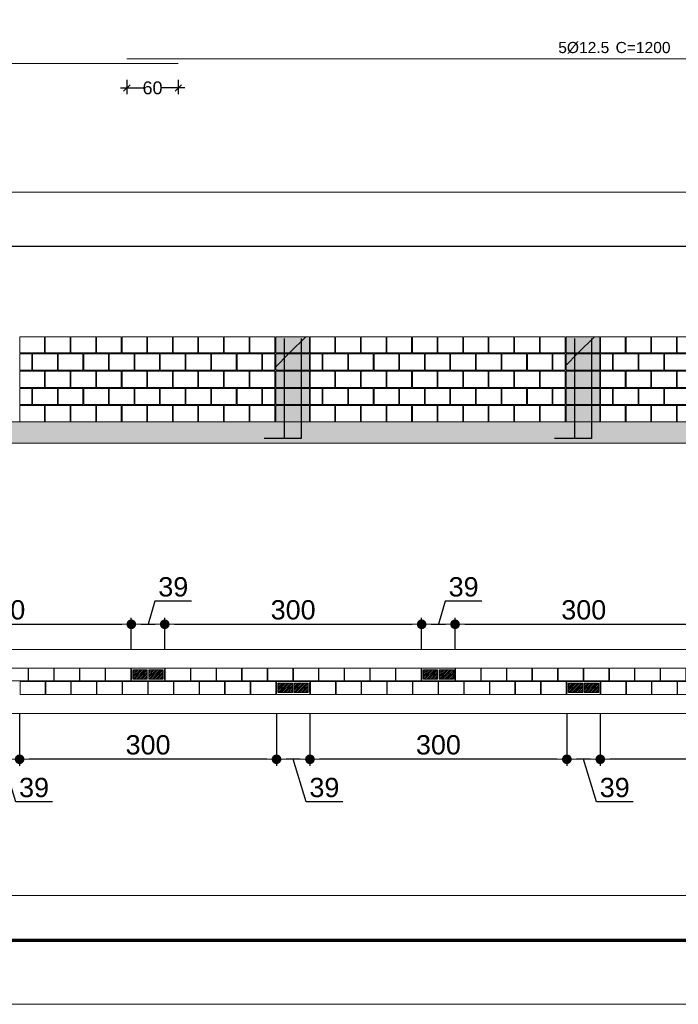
# Model space of a CAD drawing. Header units: millimetres. Extents: x 83 to 471, y -739 to 93.
# Tile 88 of 185: x 152 to 162, y -455 to -440. Entities that reach past the tile are written whole.
import ezdxf
from ezdxf.enums import TextEntityAlignment as Align

# ---------------------------------------------------------------- set-up
doc = ezdxf.new("R2010")
doc.units = ezdxf.units.MM
for name, color, linetype, lineweight in [('.', 7, 'Continuous', 5), ('__MAGNUS.Cota', 30, 'Continuous', 9), ('__MAGNUS.Margem', 7, 'Continuous', 70), ('__MAGNUS.Selo', 7, 'Continuous', 30), ('ALVEOLOS', 7, 'Continuous', 9), ('ARM_LONGITUDINAL_Ø12_5', 7, 'Continuous', 9), ('COTAS', 250, 'Continuous', 5), ('ELE_COT_COT_ARM', 7, 'Continuous', 9), ('ELE_COT_COT_EST', 7, 'Continuous', 9), ('MEIA_PECA', 7, 'Continuous', 0), ('PECA_COMPLETA', 7, 'Continuous', 0), ('PECA_DE_PREENCHIMENTO', 7, 'Continuous', 0), ('POR_ARM_LONG_ARM_TEXTOS', 7, 'Continuous', 9), ('POR_ARM_LONG_TXT_COMP', 7, 'Continuous', 9), ('PREEN_ALVEOLOS', 7, 'Continuous', 9), ('ROTULOS_VERTICAIS', 7, 'Continuous', 9), ('VIG_FACES', 186, 'Continuous', 9)]:
    doc.layers.add(name, color=color, linetype=linetype, lineweight=lineweight)
doc.styles.add('Arial', font='arial.ttf')
doc.styles.add('Arial Narrow', font='ARIALN.TTF')
doc.dimstyles.new('Copy of UM_75.000000', dxfattribs={"dimtxt": 0.3, "dimasz": 0.15, "dimexe": 0.1, "dimexo": 0.3, "dimgap": 0.07, "dimtad": 1, "dimdec": 0, "dimlfac": 75, "dimzin": 0, "dimdsep": 46, "dimtxsty": 'Arial', "dimblk": 'DOT', "dimcen": 0.09, "dimdle": 0.1, "dimclrd": 30, "dimclre": 30, "dimclrt": 7, "dimadec": 1, "dimazin": 2, "dimtfac": 1, "dimtdec": 0, "dimtofl": 0, "dimtmove": 0, "dimatfit": 3, "dimldrblk": 'DOT', "dimfxl": 1, "dimtolj": 1, "dimarcsym": 0})
doc.dimstyles.new('cype_oblique', dxfattribs={"dimtxt": 0.2, "dimasz": 0.1, "dimexe": 0.1, "dimexo": 0.1, "dimgap": 0, "dimtad": 0, "dimdec": 0, "dimlfac": 30, "dimzin": 0, "dimdsep": 46, "dimtxsty": 'Arial', "dimblk1": 'OBLIQUE', "dimblk2": 'OBLIQUE', "dimsah": 1, "dimcen": 0.09, "dimdle": 0.1, "dimadec": 0, "dimazin": 0, "dimtfac": 1, "dimtdec": 0, "dimtofl": 0, "dimtmove": 2, "dimatfit": 3, "dimfxl": 1, "dimtolj": 1, "dimtzin": 0, "dimarcsym": 0})

# ---------------------------------------------------------------- blocks, each defined once
blk = doc.blocks.new('*U1864')
at = {"layer": '__MAGNUS.Margem', "linetype": 'Continuous'}
blk.add_line((-980.92, -2.28), (173.08, -2.28), dxfattribs=at)
at = {"layer": '__MAGNUS.Margem', "lineweight": 9}
blk.add_line((-1005.92, -12.28), (183.08, -12.28), dxfattribs=at)
at = {"layer": '__MAGNUS.Selo', "style": 'Arial Narrow', "width": 1}
for tag, height, p in [('PROPRIETÁRIO', 3.4, (17.21, 48.91)), ('EDIFICAÇÃORESIDENCIAL', 3.4, (17.21, 40.61)), ('ESTRUTURAL', 3.4, (17.8, 20.69)), ('ANTEPROJETO', 2.43, (111.69, 13.5)), ('ARQ01/01', 5.5, (139.44, 9.5)), ('INDICADA', 2.43, (111.53, 8))]:
    blk.add_attdef(tag, text='', height=height, dxfattribs=at).set_placement(p, align=Align.MIDDLE_LEFT)
at = {"layer": '__MAGNUS.Selo', "lineweight": 30, "flags": 104}
for tag, p in [('ENDEREÇODAOBRA', (17.21, 33.54)), ('ENDEREÇODAOBRA', (17.21, 27.87)), ('TÍTULO', (17.21, 10.8))]:
    blk.add_attdef(tag, text='', height=3.4, dxfattribs=at).set_placement(p, align=Align.MIDDLE_LEFT)
blk = doc.blocks.new('_OBLIQUE')
at = {"color": 0, "linetype": 'ByBlock', "lineweight": -2}
blk.add_line((-0.5, -0.5), (0.5, 0.5), dxfattribs=at)
blk = doc.blocks.new('*D5205')
at = {"layer": 'Defpoints', "color": 0}
for p in [(39.017, -2.055), (39.817, -2.055), (39.817, -2.281)]:
    blk.add_point(p, dxfattribs=at)
at = {"layer": 'ELE_COT_COT_ARM', "color": 0, "lineweight": -2}
for p, q in [((38.917, -2.281), (39.273, -2.281)), ((39.017, -2.155), (39.017, -2.381)), ((39.917, -2.281), (39.56, -2.281)), ((39.817, -2.155), (39.817, -2.381))]:
    blk.add_line(p, q, dxfattribs=at)
at = {"layer": 'ELE_COT_COT_ARM', "color": 0, "linetype": 'ByBlock', "lineweight": -2, "xscale": 0.1, "yscale": 0.1, "zscale": 0.1, "rotation": 180}
blk.add_blockref('_OBLIQUE', (39.017, -2.281), dxfattribs=at)
at = {"layer": 'ELE_COT_COT_ARM', "color": 0, "linetype": 'ByBlock', "lineweight": -2, "xscale": 0.1, "yscale": 0.1, "zscale": 0.1}
blk.add_blockref('_OBLIQUE', (39.817, -2.281), dxfattribs=at)
at = {"layer": 'ELE_COT_COT_ARM', "color": 0, "insert": (39.417, -2.281), "char_height": 0.2, "attachment_point": 5, "style": 'Arial'}
blk.add_mtext('\\A1;60', dxfattribs=at)
blk = doc.blocks.new('blocoss50')
at = {"layer": 'MEIA_PECA'}
for points in [[(-0.467, -0.268), (-0.467, -0.521), (-0.274, -0.521), (-0.274, -0.268), (-0.467, -0.268)], [(-0.467, -0.804), (-0.467, -1.057), (-0.274, -1.057), (-0.274, -0.804), (-0.467, -0.804)]]:
    blk.add_lwpolyline(points, close=True, dxfattribs=at)
at = {"layer": 'PECA_COMPLETA'}
for points in [[(-4.243, 0), (-4.243, -0.253), (-3.857, -0.253), (-3.857, 0), (-4.243, 0)], [(-3.846, 0), (-3.846, -0.253), (-3.459, -0.253), (-3.459, 0), (-3.846, 0)], [(-3.448, 0), (-3.448, -0.253), (-3.062, -0.253), (-3.062, 0), (-3.448, 0)], [(-3.051, 0), (-3.051, -0.253), (-2.664, -0.253), (-2.664, 0), (-3.051, 0)], [(-2.653, 0), (-2.653, -0.253), (-2.266, -0.253), (-2.266, 0), (-2.653, 0)], [(-2.256, 0), (-2.256, -0.253), (-1.869, -0.253), (-1.869, 0), (-2.256, 0)], [(-1.858, 0), (-1.858, -0.253), (-1.471, -0.253), (-1.471, 0), (-1.858, 0)], [(-1.461, 0), (-1.461, -0.253), (-1.074, -0.253), (-1.074, 0), (-1.461, 0)], [(-1.063, 0), (-1.063, -0.253), (-0.676, -0.253), (-0.676, 0), (-1.063, 0)], [(-0.666, 0), (-0.666, -0.253), (-0.274, -0.253), (-0.274, 0), (-0.666, 0)], [(-4.243, -0.268), (-4.243, -0.521), (-4.055, -0.521), (-4.055, -0.268)], [(-4.044, -0.268), (-4.044, -0.521), (-3.658, -0.521), (-3.658, -0.268), (-4.044, -0.268)], [(-3.647, -0.268), (-3.647, -0.521), (-3.26, -0.521), (-3.26, -0.268), (-3.647, -0.268)], [(-3.249, -0.268), (-3.249, -0.521), (-2.863, -0.521), (-2.863, -0.268), (-3.249, -0.268)], [(-2.852, -0.268), (-2.852, -0.521), (-2.465, -0.521), (-2.465, -0.268), (-2.852, -0.268)], [(-2.454, -0.268), (-2.454, -0.521), (-2.068, -0.521), (-2.068, -0.268), (-2.454, -0.268)], [(-2.057, -0.268), (-2.057, -0.521), (-1.67, -0.521), (-1.67, -0.268), (-2.057, -0.268)], [(-1.659, -0.268), (-1.659, -0.521), (-1.273, -0.521), (-1.273, -0.268), (-1.659, -0.268)], [(-1.262, -0.268), (-1.262, -0.521), (-0.875, -0.521), (-0.875, -0.268), (-1.262, -0.268)], [(-0.864, -0.268), (-0.864, -0.521), (-0.478, -0.521), (-0.478, -0.268), (-0.864, -0.268)], [(-4.243, -0.536), (-4.243, -0.789), (-3.857, -0.789), (-3.857, -0.536), (-4.243, -0.536)], [(-3.846, -0.536), (-3.846, -0.789), (-3.459, -0.789), (-3.459, -0.536), (-3.846, -0.536)], [(-3.448, -0.536), (-3.448, -0.789), (-3.062, -0.789), (-3.062, -0.536), (-3.448, -0.536)], [(-3.051, -0.536), (-3.051, -0.789), (-2.664, -0.789), (-2.664, -0.536), (-3.051, -0.536)], [(-2.653, -0.536), (-2.653, -0.789), (-2.266, -0.789), (-2.266, -0.536), (-2.653, -0.536)], [(-2.256, -0.536), (-2.256, -0.789), (-1.869, -0.789), (-1.869, -0.536), (-2.256, -0.536)], [(-1.858, -0.536), (-1.858, -0.789), (-1.471, -0.789), (-1.471, -0.536), (-1.858, -0.536)], [(-1.461, -0.536), (-1.461, -0.789), (-1.074, -0.789), (-1.074, -0.536), (-1.461, -0.536)], [(-1.063, -0.536), (-1.063, -0.789), (-0.676, -0.789), (-0.676, -0.536), (-1.063, -0.536)], [(-0.666, -0.536), (-0.666, -0.789), (-0.274, -0.789), (-0.274, -0.536), (-0.666, -0.536)], [(-4.243, -0.804), (-4.243, -1.057), (-4.055, -1.057), (-4.055, -0.804)], [(-4.044, -0.804), (-4.044, -1.057), (-3.658, -1.057), (-3.658, -0.804), (-4.044, -0.804)], [(-3.647, -0.804), (-3.647, -1.057), (-3.26, -1.057), (-3.26, -0.804), (-3.647, -0.804)], [(-3.249, -0.804), (-3.249, -1.057), (-2.863, -1.057), (-2.863, -0.804), (-3.249, -0.804)], [(-2.852, -0.804), (-2.852, -1.057), (-2.465, -1.057), (-2.465, -0.804), (-2.852, -0.804)], [(-2.454, -0.804), (-2.454, -1.057), (-2.068, -1.057), (-2.068, -0.804), (-2.454, -0.804)], [(-2.057, -0.804), (-2.057, -1.057), (-1.67, -1.057), (-1.67, -0.804), (-2.057, -0.804)], [(-1.659, -0.804), (-1.659, -1.057), (-1.273, -1.057), (-1.273, -0.804), (-1.659, -0.804)], [(-1.262, -0.804), (-1.262, -1.057), (-0.875, -1.057), (-0.875, -0.804), (-1.262, -0.804)], [(-0.864, -0.804), (-0.864, -1.057), (-0.478, -1.057), (-0.478, -0.804), (-0.864, -0.804)], [(-4.243, -1.072), (-4.243, -1.325), (-3.857, -1.325), (-3.857, -1.072), (-4.243, -1.072)], [(-3.846, -1.072), (-3.846, -1.325), (-3.459, -1.325), (-3.459, -1.072), (-3.846, -1.072)], [(-3.448, -1.072), (-3.448, -1.325), (-3.062, -1.325), (-3.062, -1.072), (-3.448, -1.072)], [(-3.051, -1.072), (-3.051, -1.325), (-2.664, -1.325), (-2.664, -1.072), (-3.051, -1.072)], [(-2.653, -1.072), (-2.653, -1.325), (-2.266, -1.325), (-2.266, -1.072), (-2.653, -1.072)], [(-2.256, -1.072), (-2.256, -1.325), (-1.869, -1.325), (-1.869, -1.072), (-2.256, -1.072)], [(-1.858, -1.072), (-1.858, -1.325), (-1.471, -1.325), (-1.471, -1.072), (-1.858, -1.072)], [(-1.461, -1.072), (-1.461, -1.325), (-1.074, -1.325), (-1.074, -1.072), (-1.461, -1.072)], [(-1.063, -1.072), (-1.063, -1.325), (-0.676, -1.325), (-0.676, -1.072), (-1.063, -1.072)], [(-0.666, -1.072), (-0.666, -1.325), (-0.274, -1.325), (-0.274, -1.072), (-0.666, -1.072)]]:
    blk.add_lwpolyline(points, close=True, dxfattribs=at)
blk = doc.blocks.new('prumada')
at = {"layer": '.'}
h = blk.add_hatch(dxfattribs=at)
h.set_pattern_fill('ANSI31', color=256)
h.paths.add_polyline_path([(-0.525, 0.789), (-0.525, 0.536), (0, 0.536), (0, 0.789), (-0.525, 0.789), (-0.525, 0.789)])
h.paths.add_polyline_path([(-0.525, 1.057), (-0.525, 0.804), (0, 0.804), (0, 1.057), (-0.525, 1.057), (-0.525, 1.057)])
h.paths.add_polyline_path([(-0.525, 0.521), (-0.525, 0.268), (0, 0.268), (0, 0.521), (-0.525, 0.521), (-0.525, 0.521)])
h.paths.add_polyline_path([(-0.525, 0.253), (-0.525, 0), (0, 0), (0, 0.253), (-0.525, 0.253), (-0.525, 0.253)])
h.paths.add_polyline_path([(-0.525, 1.325), (-0.525, 1.072), (0, 1.072), (0, 1.325), (-0.525, 1.325), (-0.525, 1.325)])
h = blk.add_hatch(color=254, dxfattribs=at)
h.dxf.hatch_style = 1
h.paths.add_polyline_path([(-0.525, 0.789), (-0.525, 0.536), (0, 0.536), (0, 0.789), (-0.525, 0.789), (-0.525, 0.789)])
h.paths.add_polyline_path([(-0.525, 1.057), (-0.525, 0.804), (0, 0.804), (0, 1.057), (-0.525, 1.057), (-0.525, 1.057)])
h.paths.add_polyline_path([(-0.525, 0.521), (-0.525, 0.268), (0, 0.268), (0, 0.521), (-0.525, 0.521), (-0.525, 0.521)])
h.paths.add_polyline_path([(-0.525, 0.253), (-0.525, 0), (0, 0), (0, 0.253), (-0.525, 0.253), (-0.525, 0.253)])
h.paths.add_polyline_path([(-0.525, 1.325), (-0.525, 1.072), (0, 1.072), (0, 1.325), (-0.525, 1.325), (-0.525, 1.325)])
for points in [[(-0.394, 1.3), (-0.394, -0.26), (-0.705, -0.26)], [(-0.131, 1.3), (-0.131, -0.26), (-0.442, -0.26)]]:
    blk.add_lwpolyline(points)
at = {"layer": 'PECA_COMPLETA'}
for points in [[(-0.525, 1.325), (-0.525, 1.072), (0, 1.072), (0, 1.325), (-0.525, 1.325)], [(-0.525, 1.057), (-0.525, 0.804), (0, 0.804), (0, 1.057), (-0.525, 1.057)], [(-0.525, 0.789), (-0.525, 0.536), (0, 0.536), (0, 0.789), (-0.525, 0.789)], [(-0.525, 0.521), (-0.525, 0.268), (0, 0.268), (0, 0.521), (-0.525, 0.521)], [(-0.525, 0.253), (-0.525, 0), (0, 0), (0, 0.253), (-0.525, 0.253)]]:
    blk.add_lwpolyline(points, close=True, dxfattribs=at)
blk = doc.blocks.new('bloco 8 furos')
at = {"layer": 'PECA_COMPLETA'}
blk.add_lwpolyline([(0, 0.1), (0.392, 0.1), (0.392, -0.1), (0, -0.1)], close=True, dxfattribs=at)
blk = doc.blocks.new('*U4225')
blk.add_blockref('bloco 8 furos', (-0.196, 0))
blk = doc.blocks.new('*U4224')
at = {"color": 0, "linetype": 'ByBlock', "lineweight": -2, "transparency": 16777216}
for p in [(-3.589, 0), (-3.19, 0), (-2.792, 0), (-2.393, 0), (-1.994, 0), (-1.595, 0), (-1.196, 0), (-0.798, 0), (-0.399, 0), (0, 0)]:
    blk.add_blockref('*U4225', p, dxfattribs=at)
blk = doc.blocks.new('ghghghhfghfgh')
at = {"layer": 'ROTULOS_VERTICAIS'}
h = blk.add_hatch(color=256, dxfattribs=at)
edge = h.paths.add_edge_path(flags=0)
edge.add_arc((-0.438, -0.1), 0.0133, 0, 360)
h = blk.add_hatch(color=256, dxfattribs=at)
edge = h.paths.add_edge_path(flags=0)
edge.add_arc((-0.326, -0.1), 0.0133, 0, 360)
h = blk.add_hatch(color=256, dxfattribs=at)
edge = h.paths.add_edge_path(flags=0)
edge.add_arc((-0.194, -0.1), 0.0133, 0, 360)
h = blk.add_hatch(color=256, dxfattribs=at)
edge = h.paths.add_edge_path(flags=0)
edge.add_arc((-0.082, -0.1), 0.0133, 0, 360)
at = {"layer": 'ALVEOLOS'}
for p, q in [((-0.52, 0), (0, 0)), ((0, -0.2), (-0.52, -0.2))]:
    blk.add_line(p, q, dxfattribs=at)
for points in [[(-0.52, 0), (-0.52, -0.027), (-0.513, -0.027), (-0.513, -0.173)], [(0, 0), (0, -0.027), (-0.007, -0.027), (-0.007, -0.173)], [(-0.52, -0.2), (-0.52, -0.173), (-0.513, -0.173)], [(0, -0.2), (0, -0.173), (-0.007, -0.173)]]:
    blk.add_lwpolyline(points, dxfattribs=at)
for points in [[(-0.493, -0.173), (-0.271, -0.173), (-0.271, -0.027), (-0.493, -0.027)], [(-0.249, -0.173), (-0.027, -0.173), (-0.027, -0.027), (-0.249, -0.027)]]:
    blk.add_lwpolyline(points, close=True, dxfattribs=at)
at = {"layer": 'PREEN_ALVEOLOS'}
for p, q in [((-0.493, -0.142), (-0.378, -0.027)), ((-0.493, -0.086), (-0.434, -0.027)), ((-0.493, -0.029), (-0.491, -0.027)), ((-0.493, -0.057), (-0.463, -0.027)), ((-0.493, -0.114), (-0.406, -0.027)), ((-0.493, -0.171), (-0.349, -0.027)), ((-0.468, -0.173), (-0.321, -0.027)), ((-0.44, -0.173), (-0.293, -0.027)), ((-0.411, -0.173), (-0.271, -0.033)), ((-0.383, -0.173), (-0.271, -0.061)), ((-0.355, -0.173), (-0.271, -0.089)), ((-0.326, -0.173), (-0.271, -0.118)), ((-0.298, -0.173), (-0.271, -0.146)), ((-0.249, -0.142), (-0.134, -0.027)), ((-0.249, -0.086), (-0.19, -0.027)), ((-0.249, -0.029), (-0.247, -0.027)), ((-0.249, -0.057), (-0.219, -0.027)), ((-0.249, -0.114), (-0.162, -0.027)), ((-0.249, -0.171), (-0.105, -0.027)), ((-0.224, -0.173), (-0.077, -0.027)), ((-0.196, -0.173), (-0.049, -0.027)), ((-0.167, -0.173), (-0.027, -0.033)), ((-0.139, -0.173), (-0.027, -0.061)), ((-0.111, -0.173), (-0.027, -0.089)), ((-0.082, -0.173), (-0.027, -0.118)), ((-0.054, -0.173), (-0.027, -0.146))]:
    blk.add_line(p, q, dxfattribs=at)
at = {"layer": 'ROTULOS_VERTICAIS'}
for centre in [(-0.438, -0.1), (-0.326, -0.1), (-0.194, -0.1), (-0.082, -0.1)]:
    blk.add_circle(centre, 0.0133, dxfattribs=at)
blk = doc.blocks.new('*U4227')
blk.add_blockref('bloco 8 furos', (-0.196, 0))
blk = doc.blocks.new('*U4226')
at = {"color": 0, "linetype": 'ByBlock', "lineweight": -2, "transparency": 16777216}
for p in [(-3.589, 0), (-3.19, 0), (-2.792, 0), (-2.393, 0), (-1.994, 0), (-1.595, 0), (-1.196, 0), (-0.798, 0), (-0.399, 0), (0, 0)]:
    blk.add_blockref('*U4227', p, dxfattribs=at)
blk = doc.blocks.new('*U4229')
blk.add_blockref('bloco 8 furos', (-0.196, 0))
blk = doc.blocks.new('*U4228')
at = {"color": 0, "linetype": 'ByBlock', "lineweight": -2, "transparency": 16777216}
for p in [(-3.589, 0), (-3.19, 0), (-2.792, 0), (-2.393, 0), (-1.994, 0), (-1.595, 0), (-1.196, 0), (-0.798, 0), (-0.399, 0), (0, 0)]:
    blk.add_blockref('*U4229', p, dxfattribs=at)
blk = doc.blocks.new('_DOT')
at = {"layer": '__MAGNUS.Cota', "linetype": 'ByBlock'}
blk.add_line((-0.5, 0), (-1, 0), dxfattribs=at)
at = {"layer": '__MAGNUS.Cota', "linetype": 'ByBlock', "const_width": 0.5}
blk.add_lwpolyline([(-0.25, 0, 1), (0.25, 0, 1)], format="xyb", close=True, dxfattribs=at)
blk = doc.blocks.new('*D4281')
at = {"layer": 'COTAS', "color": 30, "lineweight": -2}
for p, q in [((161.248, -450.876), (161.248, -451.686)), ((165.245, -450.876), (165.245, -451.686)), ((165.095, -451.586), (161.398, -451.586))]:
    blk.add_line(p, q, dxfattribs=at)
at = {"layer": 'Defpoints', "color": 0}
for p in [(161.248, -450.576), (165.245, -450.576), (161.248, -451.586)]:
    blk.add_point(p, dxfattribs=at)
at = {"layer": 'COTAS', "color": 30, "linetype": 'ByBlock', "lineweight": -2, "xscale": 0.15, "yscale": 0.15, "zscale": 0.15, "rotation": 180}
blk.add_blockref('_DOT', (161.248, -451.586), dxfattribs=at)
at = {"layer": 'COTAS', "color": 30, "linetype": 'ByBlock', "lineweight": -2, "xscale": 0.15, "yscale": 0.15, "zscale": 0.15}
blk.add_blockref('_DOT', (165.245, -451.586), dxfattribs=at)
at = {"layer": 'COTAS', "color": 7, "insert": (163.247, -451.363), "char_height": 0.3, "attachment_point": 5, "style": 'Arial'}
blk.add_mtext('\\A1;300', dxfattribs=at)
blk = doc.blocks.new('*D4282')
at = {"layer": 'COTAS', "color": 30, "lineweight": -2}
for p, q in [((160.728, -450.876), (160.728, -451.686)), ((161.248, -450.876), (161.248, -451.686)), ((161.098, -451.586), (160.878, -451.586)), ((161.188, -452.251), (160.988, -451.586)), ((161.758, -452.251), (161.188, -452.251))]:
    blk.add_line(p, q, dxfattribs=at)
at = {"layer": 'Defpoints', "color": 0}
for p in [(160.728, -450.576), (161.248, -450.576), (160.728, -451.586)]:
    blk.add_point(p, dxfattribs=at)
at = {"layer": 'COTAS', "color": 30, "linetype": 'ByBlock', "lineweight": -2, "xscale": 0.15, "yscale": 0.15, "zscale": 0.15, "rotation": 180}
blk.add_blockref('_DOT', (160.728, -451.586), dxfattribs=at)
at = {"layer": 'COTAS', "color": 30, "linetype": 'ByBlock', "lineweight": -2, "xscale": 0.15, "yscale": 0.15, "zscale": 0.15}
blk.add_blockref('_DOT', (161.248, -451.586), dxfattribs=at)
at = {"layer": 'COTAS', "color": 7, "insert": (161.473, -452.027), "char_height": 0.3, "attachment_point": 5, "style": 'Arial'}
blk.add_mtext('\\A1;39', dxfattribs=at)
blk = doc.blocks.new('*D4283')
at = {"layer": 'COTAS', "color": 30, "lineweight": -2}
for p, q in [((156.731, -450.876), (156.731, -451.686)), ((160.728, -450.876), (160.728, -451.686)), ((160.578, -451.586), (156.881, -451.586))]:
    blk.add_line(p, q, dxfattribs=at)
at = {"layer": 'Defpoints', "color": 0}
for p in [(156.731, -450.576), (160.728, -450.576), (156.731, -451.586)]:
    blk.add_point(p, dxfattribs=at)
at = {"layer": 'COTAS', "color": 30, "linetype": 'ByBlock', "lineweight": -2, "xscale": 0.15, "yscale": 0.15, "zscale": 0.15, "rotation": 180}
blk.add_blockref('_DOT', (156.731, -451.586), dxfattribs=at)
at = {"layer": 'COTAS', "color": 30, "linetype": 'ByBlock', "lineweight": -2, "xscale": 0.15, "yscale": 0.15, "zscale": 0.15}
blk.add_blockref('_DOT', (160.728, -451.586), dxfattribs=at)
at = {"layer": 'COTAS', "color": 7, "insert": (158.73, -451.363), "char_height": 0.3, "attachment_point": 5, "style": 'Arial'}
blk.add_mtext('\\A1;300', dxfattribs=at)
blk = doc.blocks.new('*D4284')
at = {"layer": 'COTAS', "color": 30, "lineweight": -2}
for p, q in [((156.211, -450.876), (156.211, -451.686)), ((156.731, -450.876), (156.731, -451.686)), ((156.581, -451.586), (156.361, -451.586)), ((156.671, -452.251), (156.471, -451.586)), ((157.241, -452.251), (156.671, -452.251))]:
    blk.add_line(p, q, dxfattribs=at)
at = {"layer": 'Defpoints', "color": 0}
for p in [(156.211, -450.576), (156.731, -450.576), (156.211, -451.586)]:
    blk.add_point(p, dxfattribs=at)
at = {"layer": 'COTAS', "color": 30, "linetype": 'ByBlock', "lineweight": -2, "xscale": 0.15, "yscale": 0.15, "zscale": 0.15, "rotation": 180}
blk.add_blockref('_DOT', (156.211, -451.586), dxfattribs=at)
at = {"layer": 'COTAS', "color": 30, "linetype": 'ByBlock', "lineweight": -2, "xscale": 0.15, "yscale": 0.15, "zscale": 0.15}
blk.add_blockref('_DOT', (156.731, -451.586), dxfattribs=at)
at = {"layer": 'COTAS', "color": 7, "insert": (156.956, -452.027), "char_height": 0.3, "attachment_point": 5, "style": 'Arial'}
blk.add_mtext('\\A1;39', dxfattribs=at)
blk = doc.blocks.new('*D4285')
at = {"layer": 'COTAS', "color": 30, "lineweight": -2}
for p, q in [((152.214, -450.876), (152.214, -451.686)), ((156.211, -450.876), (156.211, -451.686)), ((156.061, -451.586), (152.364, -451.586))]:
    blk.add_line(p, q, dxfattribs=at)
at = {"layer": 'Defpoints', "color": 0}
for p in [(152.214, -450.576), (156.211, -450.576), (152.214, -451.586)]:
    blk.add_point(p, dxfattribs=at)
at = {"layer": 'COTAS', "color": 30, "linetype": 'ByBlock', "lineweight": -2, "xscale": 0.15, "yscale": 0.15, "zscale": 0.15, "rotation": 180}
blk.add_blockref('_DOT', (152.214, -451.586), dxfattribs=at)
at = {"layer": 'COTAS', "color": 30, "linetype": 'ByBlock', "lineweight": -2, "xscale": 0.15, "yscale": 0.15, "zscale": 0.15}
blk.add_blockref('_DOT', (156.211, -451.586), dxfattribs=at)
at = {"layer": 'COTAS', "color": 7, "insert": (154.213, -451.363), "char_height": 0.3, "attachment_point": 5, "style": 'Arial'}
blk.add_mtext('\\A1;300', dxfattribs=at)
blk = doc.blocks.new('*D4286')
at = {"layer": 'COTAS', "color": 30, "lineweight": -2}
for p, q in [((151.694, -450.876), (151.694, -451.686)), ((152.214, -450.876), (152.214, -451.686)), ((152.064, -451.586), (151.844, -451.586)), ((152.154, -452.251), (151.954, -451.586)), ((152.724, -452.251), (152.154, -452.251))]:
    blk.add_line(p, q, dxfattribs=at)
at = {"layer": 'Defpoints', "color": 0}
for p in [(151.694, -450.576), (152.214, -450.576), (151.694, -451.586)]:
    blk.add_point(p, dxfattribs=at)
at = {"layer": 'COTAS', "color": 30, "linetype": 'ByBlock', "lineweight": -2, "xscale": 0.15, "yscale": 0.15, "zscale": 0.15, "rotation": 180}
blk.add_blockref('_DOT', (151.694, -451.586), dxfattribs=at)
at = {"layer": 'COTAS', "color": 30, "linetype": 'ByBlock', "lineweight": -2, "xscale": 0.15, "yscale": 0.15, "zscale": 0.15}
blk.add_blockref('_DOT', (152.214, -451.586), dxfattribs=at)
at = {"layer": 'COTAS', "color": 7, "insert": (152.439, -452.027), "char_height": 0.3, "attachment_point": 5, "style": 'Arial'}
blk.add_mtext('\\A1;39', dxfattribs=at)
blk = doc.blocks.new('*D4320')
at = {"layer": 'COTAS', "color": 30, "lineweight": -2}
for p, q in [((149.955, -449.881), (149.955, -449.385)), ((153.952, -449.881), (153.952, -449.385)), ((150.105, -449.485), (153.802, -449.485))]:
    blk.add_line(p, q, dxfattribs=at)
at = {"layer": 'Defpoints', "color": 0}
for p in [(153.952, -449.485), (149.955, -450.181), (153.952, -450.181)]:
    blk.add_point(p, dxfattribs=at)
at = {"layer": 'COTAS', "color": 30, "linetype": 'ByBlock', "lineweight": -2, "xscale": 0.15, "yscale": 0.15, "zscale": 0.15, "rotation": 180}
blk.add_blockref('_DOT', (149.955, -449.485), dxfattribs=at)
at = {"layer": 'COTAS', "color": 30, "linetype": 'ByBlock', "lineweight": -2, "xscale": 0.15, "yscale": 0.15, "zscale": 0.15}
blk.add_blockref('_DOT', (153.952, -449.485), dxfattribs=at)
at = {"layer": 'COTAS', "color": 7, "insert": (151.953, -449.262), "char_height": 0.3, "attachment_point": 5, "style": 'Arial'}
blk.add_mtext('\\A1;300', dxfattribs=at)
blk = doc.blocks.new('*D4321')
at = {"layer": 'COTAS', "color": 30, "lineweight": -2}
for p, q in [((154.319, -449.127), (154.212, -449.485)), ((154.89, -449.127), (154.319, -449.127)), ((153.952, -449.881), (153.952, -449.385)), ((154.472, -449.881), (154.472, -449.385)), ((154.102, -449.485), (154.322, -449.485))]:
    blk.add_line(p, q, dxfattribs=at)
at = {"layer": 'Defpoints', "color": 0}
for p in [(154.472, -449.485), (153.952, -450.181), (154.472, -450.181)]:
    blk.add_point(p, dxfattribs=at)
at = {"layer": 'COTAS', "color": 30, "linetype": 'ByBlock', "lineweight": -2, "xscale": 0.15, "yscale": 0.15, "zscale": 0.15, "rotation": 180}
blk.add_blockref('_DOT', (153.952, -449.485), dxfattribs=at)
at = {"layer": 'COTAS', "color": 30, "linetype": 'ByBlock', "lineweight": -2, "xscale": 0.15, "yscale": 0.15, "zscale": 0.15}
blk.add_blockref('_DOT', (154.472, -449.485), dxfattribs=at)
at = {"layer": 'COTAS', "color": 7, "insert": (154.605, -448.904), "char_height": 0.3, "attachment_point": 5, "style": 'Arial'}
blk.add_mtext('\\A1;39', dxfattribs=at)
blk = doc.blocks.new('*D4322')
at = {"layer": 'COTAS', "color": 30, "lineweight": -2}
for p, q in [((154.472, -449.881), (154.472, -449.385)), ((158.469, -449.881), (158.469, -449.385)), ((154.622, -449.485), (158.319, -449.485))]:
    blk.add_line(p, q, dxfattribs=at)
at = {"layer": 'Defpoints', "color": 0}
for p in [(158.469, -449.485), (154.472, -450.181), (158.469, -450.181)]:
    blk.add_point(p, dxfattribs=at)
at = {"layer": 'COTAS', "color": 30, "linetype": 'ByBlock', "lineweight": -2, "xscale": 0.15, "yscale": 0.15, "zscale": 0.15, "rotation": 180}
blk.add_blockref('_DOT', (154.472, -449.485), dxfattribs=at)
at = {"layer": 'COTAS', "color": 30, "linetype": 'ByBlock', "lineweight": -2, "xscale": 0.15, "yscale": 0.15, "zscale": 0.15}
blk.add_blockref('_DOT', (158.469, -449.485), dxfattribs=at)
at = {"layer": 'COTAS', "color": 7, "insert": (156.47, -449.262), "char_height": 0.3, "attachment_point": 5, "style": 'Arial'}
blk.add_mtext('\\A1;300', dxfattribs=at)
blk = doc.blocks.new('*D4323')
at = {"layer": 'COTAS', "color": 30, "lineweight": -2}
for p, q in [((158.836, -449.127), (158.729, -449.485)), ((159.407, -449.127), (158.836, -449.127)), ((158.469, -449.881), (158.469, -449.385)), ((158.989, -449.881), (158.989, -449.385)), ((158.619, -449.485), (158.839, -449.485))]:
    blk.add_line(p, q, dxfattribs=at)
at = {"layer": 'Defpoints', "color": 0}
for p in [(158.989, -449.485), (158.469, -450.181), (158.989, -450.181)]:
    blk.add_point(p, dxfattribs=at)
at = {"layer": 'COTAS', "color": 30, "linetype": 'ByBlock', "lineweight": -2, "xscale": 0.15, "yscale": 0.15, "zscale": 0.15, "rotation": 180}
blk.add_blockref('_DOT', (158.469, -449.485), dxfattribs=at)
at = {"layer": 'COTAS', "color": 30, "linetype": 'ByBlock', "lineweight": -2, "xscale": 0.15, "yscale": 0.15, "zscale": 0.15}
blk.add_blockref('_DOT', (158.989, -449.485), dxfattribs=at)
at = {"layer": 'COTAS', "color": 7, "insert": (159.122, -448.904), "char_height": 0.3, "attachment_point": 5, "style": 'Arial'}
blk.add_mtext('\\A1;39', dxfattribs=at)
blk = doc.blocks.new('*D4324')
at = {"layer": 'COTAS', "color": 30, "lineweight": -2}
for p, q in [((158.989, -449.881), (158.989, -449.385)), ((162.993, -449.881), (162.993, -449.385)), ((159.139, -449.485), (162.843, -449.485))]:
    blk.add_line(p, q, dxfattribs=at)
at = {"layer": 'Defpoints', "color": 0}
for p in [(162.993, -449.485), (158.989, -450.181), (162.993, -450.181)]:
    blk.add_point(p, dxfattribs=at)
at = {"layer": 'COTAS', "color": 30, "linetype": 'ByBlock', "lineweight": -2, "xscale": 0.15, "yscale": 0.15, "zscale": 0.15, "rotation": 180}
blk.add_blockref('_DOT', (158.989, -449.485), dxfattribs=at)
at = {"layer": 'COTAS', "color": 30, "linetype": 'ByBlock', "lineweight": -2, "xscale": 0.15, "yscale": 0.15, "zscale": 0.15}
blk.add_blockref('_DOT', (162.993, -449.485), dxfattribs=at)
at = {"layer": 'COTAS', "color": 7, "insert": (160.991, -449.262), "char_height": 0.3, "attachment_point": 5, "style": 'Arial'}
blk.add_mtext('\\A1;300', dxfattribs=at)
blk = doc.blocks.new('*U4253')
blk.add_blockref('bloco 8 furos', (-0.196, 0))
blk = doc.blocks.new('*U4252')
at = {"color": 0, "linetype": 'ByBlock', "lineweight": -2, "transparency": 16777216}
for p in [(-3.589, 0), (-3.19, 0), (-2.792, 0), (-2.393, 0), (-1.994, 0), (-1.595, 0), (-1.196, 0), (-0.798, 0), (-0.399, 0), (0, 0)]:
    blk.add_blockref('*U4253', p, dxfattribs=at)
blk = doc.blocks.new('*U4255')
blk.add_blockref('bloco 8 furos', (-0.196, 0))
blk = doc.blocks.new('*U4254')
at = {"color": 0, "linetype": 'ByBlock', "lineweight": -2, "transparency": 16777216}
for p in [(-3.589, 0), (-3.19, 0), (-2.792, 0), (-2.393, 0), (-1.994, 0), (-1.595, 0), (-1.196, 0), (-0.798, 0), (-0.399, 0), (0, 0)]:
    blk.add_blockref('*U4255', p, dxfattribs=at)
blk = doc.blocks.new('*U4257')
blk.add_blockref('bloco 8 furos', (-0.196, 0))
blk = doc.blocks.new('*U4256')
at = {"color": 0, "linetype": 'ByBlock', "lineweight": -2, "transparency": 16777216}
for p in [(-3.589, 0), (-3.19, 0), (-2.792, 0), (-2.393, 0), (-1.994, 0), (-1.595, 0), (-1.196, 0), (-0.798, 0), (-0.399, 0), (0, 0)]:
    blk.add_blockref('*U4257', p, dxfattribs=at)
blk = doc.blocks.new('G$C52CC084A')
at = {"layer": 'ARM_LONGITUDINAL_Ø12_5'}
for points in [[(39.017, -1.826), (55.017, -1.826)], [(23.817, -1.902), (39.817, -1.902)]]:
    blk.add_lwpolyline(points, dxfattribs=at)
at = {"layer": 'ELE_COT_COT_EST'}
blk.add_lwpolyline([(0, -3.903), (65.144, -3.903), (65.144, -3.776)], dxfattribs=at)
at = {"layer": 'POR_ARM_LONG_ARM_TEXTOS', "style": 'Arial'}
blk.add_text('5%%c12.5', height=0.1733, dxfattribs=at).set_placement((45.729, -1.739))
at = {"layer": 'POR_ARM_LONG_TXT_COMP', "style": 'Arial'}
blk.add_text(' C=1200', height=0.1733, dxfattribs=at).set_placement((46.554, -1.739))
at = {"layer": 'ELE_COT_COT_ARM'}
dim = blk.add_aligned_dim(p1=(39.017, -2.055), p2=(39.817, -2.055), distance=-0.226, text='60', dimstyle='cype_oblique', dxfattribs=at)
dim.commit()
dim.dimension.update_dxf_attribs({"geometry": '*D5205', "text_midpoint": (39.417, -2.281)})

msp = doc.modelspace()

# ---------------------------------------------------------------- hatches: boundary and pattern name
at = {"layer": '.', "lineweight": 0}
h = msp.add_hatch(dxfattribs=at)
h.set_pattern_fill('AR-CONC', color=256, scale=0.0015)
h.set_pattern_definition([(50, (22.54854, -189.71768), (0.273277, -0.02390863), [0.028575, -0.314325]), (355, (22.54854, -189.71768), (-0.05286513, 0.28658527), [0.02286, -0.25146088]), (100.45144, (22.57132, -189.71967), (0.22041187, 0.26267663), [0.02428501, -0.26713537]), (46.1842, (22.54854, -189.64148), (0.40661856, -0.0630635), [0.0428625, -0.4714875]), (96.63556, (22.58243, -189.64673), (0.3561062, 0.3711392), [0.03642753, -0.4007034]), (351.18415, (22.54854, -189.64148), (0.3561062, 0.3711392), [0.03428995, -0.3771896]), (21, (22.58664, -189.66053), (0.22742159, -0.1533978), [0.028575, -0.314325]), (326, (22.58664, -189.66053), (0.09270304, 0.27628195), [0.02286, -0.25146]), (71.45144, (22.6056, -189.6733), (0.32012463, 0.12288415), [0.02428501, -0.2671349]), (37.5, (22.54854, -189.71768), (0.004632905, 0.126832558), [0, -0.248412, 0, -0.25527, 0, -0.2524125]), (7.5, (22.54854, -189.71768), (0.100229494, 0.15027086), [0, -0.145542, 0, -0.242697, 0, -0.0962025]), (327.5, (22.46358, -189.71768), (0.203385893, -0.008593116), [0, -0.09525, 0, -0.29718, 0, -0.394335]), (317.5, (22.42548, -189.71768), (0.22219377, 0.03813974), [0, -0.123825, 0, -0.197358, 0, -0.280035])])
h.paths.add_polyline_path([(114.86513, -446.33437), (180.00913, -446.33437), (180.00913, -446.66437), (114.86513, -446.66437), (114.86513, -446.33437)])

# ---------------------------------------------------------------- linework, layer by layer
msp.add_line((194.51797, -443.60669), (96.62457, -443.60669))
at = {"layer": 'PECA_COMPLETA'}
msp.add_lwpolyline([(194.51797, -453.70506), (96.62457, -453.70506), (96.62457, -372.36488), (194.51797, -372.36488)], close=True, dxfattribs=at)
at = {"layer": 'PECA_DE_PREENCHIMENTO'}
msp.add_lwpolyline([(114.86513, -446.33437), (180.00913, -446.33437), (180.00913, -446.66437), (114.86513, -446.66437)], close=True, dxfattribs=at)
at = {"layer": 'VIG_FACES'}
for p, q in [((114.86513, -449.87752), (180.00913, -449.87752)), ((114.86513, -450.87419), (180.00913, -450.87419))]:
    msp.add_line(p, q, dxfattribs=at)

# ---------------------------------------------------------------- block references
for name, p in [('G$C52CC084A', (114.86513, -438.85557)), ('blocoss50', (156.46029, -445.00903)), ('prumada', (156.72302, -446.33437)), ('blocoss50', (160.97729, -445.00903)), ('prumada', (161.24002, -446.33437)), ('blocoss50', (165.49429, -445.00903)), ('*U4228', (153.74698, -450.26755)), ('ghghghhfghfgh', (154.47195, -450.16755)), ('*U4226', (158.26398, -450.26755)), ('ghghghhfghfgh', (158.98895, -450.16755)), ('*U4224', (162.78098, -450.26755)), ('*U4256', (156.00616, -450.47586)), ('ghghghhfghfgh', (156.73113, -450.37586)), ('*U4254', (160.52316, -450.47586)), ('ghghghhfghfgh', (161.24813, -450.37586)), ('*U4252', (165.04016, -450.47586))]:
    msp.add_blockref(name, p)
at = {"layer": '__MAGNUS.Selo', "color": 7, "true_color": 0xffffff, "xscale": 0.0999999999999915, "yscale": 0.0999999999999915, "zscale": 0.0999999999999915}
msp.add_blockref('*U1864', (194.62889, -454.17188), dxfattribs=at)

# ---------------------------------------------------------------- dimensions: what is measured, and where the dimension line sits
at = {"layer": 'COTAS'}
for base, p1, p2, picture, middle in [((154.47195, -449.48519), (153.95195, -450.18088), (154.47195, -450.18088), '*D4321', (154.38943, -448.90365)), ((158.98895, -449.48519), (158.46895, -450.18088), (158.98895, -450.18088), '*D4323', (158.90643, -448.90365)), ((153.95195, -449.48519), (149.95495, -450.18088), (153.95195, -450.18088), '*D4320', (151.95345, -449.26192)), ((158.46895, -449.48519), (154.47195, -450.18088), (158.46895, -450.18088), '*D4322', (156.47045, -449.26192)), ((162.99262, -449.48519), (158.98895, -450.18088), (162.99262, -450.18088), '*D4324', (160.99078, -449.26192)), ((151.69413, -451.58593), (152.21413, -450.57586), (151.69413, -450.57586), '*D4286', (152.22357, -452.02748)), ((152.21413, -451.58593), (156.21113, -450.57586), (152.21413, -450.57586), '*D4285', (154.21263, -451.36266)), ((156.21113, -451.58593), (156.73113, -450.57586), (156.21113, -450.57586), '*D4284', (156.74057, -452.02748)), ((156.73113, -451.58593), (160.72813, -450.57586), (156.73113, -450.57586), '*D4283', (158.72963, -451.36266)), ((160.72813, -451.58593), (161.24813, -450.57586), (160.72813, -450.57586), '*D4282', (161.25757, -452.02748)), ((161.24813, -451.58593), (165.24513, -450.57586), (161.24813, -450.57586), '*D4281', (163.24663, -451.36266))]:
    dim = msp.add_linear_dim(base=base, p1=p1, p2=p2, dimstyle='Copy of UM_75.000000', override={"dimtmove": 1}, dxfattribs=at)
    dim.commit()
    dim.dimension.update_dxf_attribs({"geometry": picture, "text_midpoint": middle})

doc.saveas('drawing.dxf')
